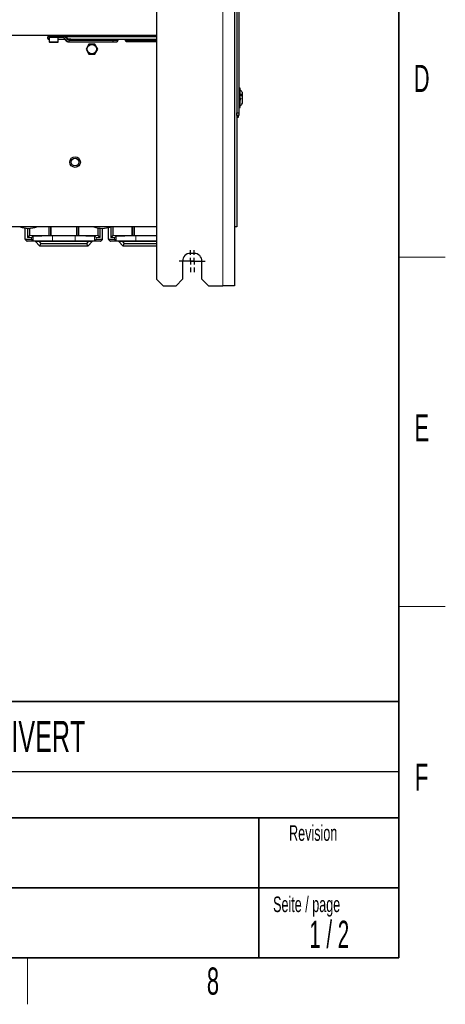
# Model space of a CAD drawing. Header units: millimetres. Extents: x 5 to 418, y 2 to 292.
# Tile 81 of 89: x 359 to 414, y 6 to 133. Entities that reach past the tile are written whole.
import ezdxf

# ---------------------------------------------------------------- set-up
doc = ezdxf.new("R2010")
doc.units = ezdxf.units.MM
doc.layers.add('SLD-0', color=7, linetype='Continuous')
doc.styles.add('SLDTEXTSTYLE0', font='TXT', dxfattribs={"width": 0.605})
doc.styles.add('SLDTEXTSTYLE1', font='TXT', dxfattribs={"width": 0.563})

# ---------------------------------------------------------------- blocks, each defined once
blk = doc.blocks.new('SW_CENTERMARKSYMBOL_6')
at = {"layer": 'SLD-0', "color": 0}
for p, q in [((0, 0.83), (0, 1.42)), ((-0.83, 0), (-1.42, 0)), ((0, 0), (-0.42, 0)), ((0, 0), (0, 0.42)), ((0, 0), (0, -0.42)), ((0, 0), (0.42, 0)), ((0.83, 0), (1.42, 0)), ((0, -0.83), (0, -1.42))]:
    blk.add_line(p, q, dxfattribs=at)
blk = doc.blocks.new('SW_CENTERMARKSYMBOL_7')
at = {"layer": 'SLD-0', "color": 0}
for p, q in [((0, 0.83), (0, 1.42)), ((-0.83, 0), (-1.42, 0)), ((0, 0), (-0.42, 0)), ((0, 0), (0, 0.42)), ((0, 0), (0, -0.42)), ((0, 0), (0.42, 0)), ((0.83, 0), (1.42, 0)), ((0, -0.83), (0, -1.42))]:
    blk.add_line(p, q, dxfattribs=at)

msp = doc.modelspace()

# ---------------------------------------------------------------- linework, layer by layer
at = {"color": 7, "linetype": 'Continuous', "lineweight": 18}
for p, q in [((385.3569, 260.2183), (385.3569, 98.5516)), ((362.8569, 130.7431), (364.3569, 130.7431)), ((364.3569, 130.7098), (362.8569, 130.7098)), ((364.3569, 130.7431), (364.9138, 130.7431)), ((364.9138, 130.7098), (364.3569, 130.7098)), ((364.1903, 130.5264), (363.0236, 130.5264)), ((364.9509, 130.4621), (364.9744, 130.4621)), ((365.1562, 130.1717), (364.9509, 130.4621)), ((364.9744, 130.4621), (365.1798, 130.1717)), ((365.3609, 130.2778), (365.1555, 130.5682)), ((365.1798, 130.1717), (365.1562, 130.1717)), ((365.1722, 130.5918), (365.3775, 130.3013)), ((365.6192, 130.1598), (371.2712, 130.1598)), ((371.2712, 130.1264), (365.6192, 130.1264)), ((371.2712, 130.1598), (371.2712, 130.1264)), ((371.2712, 130.1598), (371.8548, 130.1598)), ((371.8548, 130.1264), (371.2712, 130.1264)), ((373.4427, 130.1598), (372.8591, 130.1598)), ((372.8591, 130.1264), (373.4427, 130.1264)), ((373.4427, 130.1598), (373.4427, 130.1264)), ((376.8569, 130.1598), (373.4427, 130.1598)), ((373.4427, 130.1264), (376.8569, 130.1264)), ((360.2402, 104.7467), (360.2402, 105.9373)), ((360.2736, 105.9361), (360.2736, 104.8133)), ((360.495, 105.0347), (360.495, 105.9383)), ((360.5283, 105.94), (360.5283, 105.0347)), ((362.9628, 105.0347), (362.9628, 106.1433)), ((362.9961, 106.1433), (362.9961, 105.0347)), ((362.9993, 105.0315), (362.9993, 106.1433)), ((363.0327, 106.1433), (363.0327, 105.0304)), ((363.2084, 105.0304), (363.2084, 106.1433)), ((363.2418, 106.1433), (363.2418, 105.0315)), ((363.245, 105.0347), (363.245, 106.1433)), ((363.2783, 106.1433), (363.2783, 105.0347)), ((366.5461, 105.0347), (366.5461, 106.1433)), ((366.5795, 106.1433), (366.5795, 105.0347)), ((366.5827, 105.0315), (366.5827, 106.1433)), ((366.616, 106.1433), (366.616, 105.0304)), ((366.7918, 105.0304), (366.7918, 106.1433)), ((366.8251, 106.1433), (366.8251, 105.0315)), ((366.8283, 105.0347), (366.8283, 106.1433)), ((366.8616, 106.1433), (366.8616, 105.0347)), ((369.2961, 105.0347), (369.2961, 105.9902)), ((369.3295, 105.9837), (369.3295, 105.0347)), ((369.5509, 104.8133), (369.5509, 105.9513)), ((369.5842, 105.9479), (369.5842, 104.7467)), ((370.9516, 104.7467), (370.9516, 106.1433)), ((370.985, 106.1433), (370.985, 104.8133)), ((371.2064, 105.0347), (371.2064, 106.1433)), ((371.2397, 106.1433), (371.2397, 105.0347)), ((373.6742, 105.0347), (373.6742, 106.1433)), ((373.7075, 106.1433), (373.7075, 105.0347)), ((373.7107, 105.0315), (373.7107, 106.1433)), ((373.7441, 106.1433), (373.7441, 105.0304)), ((373.9198, 105.0304), (373.9198, 106.1433)), ((373.9531, 106.1433), (373.9531, 105.0315)), ((373.9564, 105.0347), (373.9564, 106.1433)), ((373.9897, 106.1433), (373.9897, 105.0347)), ((359.9339, 104.5347), (360.7402, 104.5347)), ((360.7402, 104.5014), (359.9344, 104.5014)), ((360.2402, 104.7467), (360.2736, 104.8133)), ((360.3069, 104.78), (360.2402, 104.7467)), ((360.7402, 104.7467), (360.2402, 104.7467)), ((360.2736, 104.8133), (360.495, 105.0347)), ((360.5283, 105.0014), (360.3069, 104.78)), ((360.3069, 104.78), (360.7402, 104.78)), ((360.495, 105.0347), (360.5283, 105.0347)), ((360.5283, 105.0014), (360.5283, 105.0347)), ((360.5283, 105.0347), (362.9628, 105.0347)), ((362.9628, 105.0014), (360.5283, 105.0014)), ((360.7402, 104.78), (360.9135, 104.9533)), ((360.7402, 104.78), (360.7402, 104.7467)), ((360.7402, 104.5347), (360.7402, 104.7467)), ((360.7402, 104.7467), (360.7736, 104.7467)), ((360.7402, 104.5347), (360.7402, 104.5014)), ((360.7402, 104.5347), (360.7736, 104.5347)), ((360.9135, 104.3281), (360.7402, 104.5014)), ((360.9469, 104.9199), (360.7736, 104.7467)), ((360.7736, 104.7467), (360.7736, 104.5347)), ((360.7736, 104.5347), (360.9469, 104.3614)), ((360.9469, 104.3614), (360.9469, 104.9199)), ((362.9628, 105.0014), (362.9628, 105.0347)), ((362.9628, 105.0347), (362.9961, 105.0347)), ((362.966, 104.9982), (362.9628, 105.0014)), ((362.9961, 105.0347), (362.9993, 105.0315)), ((363.0327, 105.0304), (363.0327, 104.997)), ((363.0327, 105.0304), (363.2084, 105.0304)), ((363.2084, 104.997), (363.0327, 104.997)), ((363.2084, 105.0304), (363.2084, 104.997)), ((363.2418, 105.0315), (363.245, 105.0347)), ((363.245, 105.0347), (363.2783, 105.0347)), ((363.2783, 105.0014), (363.2751, 104.9982)), ((363.2783, 105.0014), (363.2783, 105.0347)), ((363.2783, 105.0347), (366.5461, 105.0347)), ((366.5461, 105.0014), (363.2783, 105.0014)), ((363.4465, 104.9967), (366.378, 104.9967)), ((363.4465, 104.9967), (363.4465, 104.9634)), ((363.4465, 104.9634), (363.4465, 104.318)), ((366.378, 104.9634), (363.4465, 104.9634)), ((363.4465, 104.318), (363.4465, 104.2847)), ((363.4465, 104.318), (366.378, 104.318)), ((366.378, 104.2847), (363.4465, 104.2847)), ((366.378, 104.9967), (366.378, 104.9634)), ((366.378, 104.318), (366.378, 104.9634)), ((366.378, 104.318), (366.378, 104.2847)), ((366.5461, 105.0014), (366.5461, 105.0347)), ((366.5461, 105.0347), (366.5795, 105.0347)), ((366.5494, 104.9982), (366.5461, 105.0014)), ((366.5795, 105.0347), (366.5827, 105.0315)), ((366.616, 105.0304), (366.616, 104.997)), ((366.616, 105.0304), (366.7918, 105.0304)), ((366.7918, 104.997), (366.616, 104.997)), ((366.7918, 105.0304), (366.7918, 104.997)), ((366.8251, 105.0315), (366.8283, 105.0347)), ((366.8283, 105.0347), (366.8616, 105.0347)), ((366.8616, 105.0014), (366.8584, 104.9982)), ((366.8616, 105.0347), (369.2961, 105.0347)), ((366.8616, 105.0347), (366.8616, 105.0014)), ((369.2961, 105.0014), (366.8616, 105.0014)), ((369.0509, 104.7467), (368.8776, 104.9199)), ((368.8776, 104.9199), (368.8776, 104.3614)), ((368.8776, 104.3614), (369.0509, 104.5347)), ((368.9109, 104.9533), (369.0842, 104.78)), ((369.0842, 104.5014), (368.9109, 104.3281)), ((369.0509, 104.5347), (369.0509, 104.7467)), ((369.0509, 104.7467), (369.0842, 104.7467)), ((369.0509, 104.5347), (369.0842, 104.5347)), ((369.0842, 104.7467), (369.0842, 104.78)), ((369.0842, 104.78), (369.5175, 104.78)), ((369.0842, 104.7467), (369.0842, 104.5347)), ((369.5842, 104.7467), (369.0842, 104.7467)), ((369.0842, 104.5347), (369.8906, 104.5347)), ((369.0842, 104.5014), (369.0842, 104.5347)), ((369.89, 104.5014), (369.0842, 104.5014)), ((369.2961, 105.0347), (369.2961, 105.0014)), ((369.2961, 105.0347), (369.3295, 105.0347)), ((369.5175, 104.78), (369.2961, 105.0014)), ((369.3295, 105.0347), (369.5509, 104.8133)), ((369.5842, 104.7467), (369.5175, 104.78)), ((369.5509, 104.8133), (369.5842, 104.7467)), ((370.6452, 104.5347), (371.4516, 104.5347)), ((371.4516, 104.5014), (370.6458, 104.5014)), ((370.9516, 104.7467), (370.985, 104.8133)), ((371.0183, 104.78), (370.9516, 104.7467)), ((371.4516, 104.7467), (370.9516, 104.7467)), ((370.985, 104.8133), (371.2064, 105.0347)), ((371.2397, 105.0014), (371.0183, 104.78)), ((371.0183, 104.78), (371.4516, 104.78)), ((371.2064, 105.0347), (371.2397, 105.0347)), ((371.2397, 105.0014), (371.2397, 105.0347)), ((371.2397, 105.0347), (373.6742, 105.0347)), ((373.6742, 105.0014), (371.2397, 105.0014)), ((371.4516, 104.78), (371.6249, 104.9533)), ((371.4516, 104.78), (371.4516, 104.7467)), ((371.4516, 104.5347), (371.4516, 104.7467)), ((371.4516, 104.7467), (371.485, 104.7467)), ((371.4516, 104.5347), (371.4516, 104.5014)), ((371.4516, 104.5347), (371.485, 104.5347)), ((371.6249, 104.3281), (371.4516, 104.5014)), ((371.6582, 104.9199), (371.485, 104.7467)), ((371.485, 104.7467), (371.485, 104.5347)), ((371.485, 104.5347), (371.6582, 104.3614)), ((371.6582, 104.3614), (371.6582, 104.9199)), ((373.6742, 105.0014), (373.6742, 105.0347)), ((373.6742, 105.0347), (373.7075, 105.0347)), ((373.6774, 104.9982), (373.6742, 105.0014)), ((373.7075, 105.0347), (373.7107, 105.0315)), ((373.7441, 105.0304), (373.7441, 104.997)), ((373.7441, 105.0304), (373.9198, 105.0304)), ((373.9198, 104.997), (373.7441, 104.997)), ((373.9198, 105.0304), (373.9198, 104.997)), ((373.9531, 105.0315), (373.9564, 105.0347)), ((373.9564, 105.0347), (373.9897, 105.0347)), ((373.9897, 105.0014), (373.9865, 104.9982)), ((373.9897, 105.0014), (373.9897, 105.0347)), ((373.9897, 105.0347), (376.8569, 105.0347)), ((376.8569, 105.0014), (373.9897, 105.0014)), ((374.1579, 104.9967), (376.8569, 104.9967)), ((374.1579, 104.9967), (374.1579, 104.9634)), ((374.1579, 104.9634), (374.1579, 104.318)), ((376.8569, 104.9634), (374.1579, 104.9634)), ((374.1579, 104.318), (374.1579, 104.2847)), ((374.1579, 104.318), (376.8569, 104.318)), ((376.8569, 104.2847), (374.1579, 104.2847))]:
    msp.add_line(p, q, dxfattribs=at)
at = {"color": 7, "linetype": 'Continuous', "lineweight": 25}
for p, q in [((386.8569, 260.2183), (386.8569, 98.5516)), ((376.8569, 259.3849), (376.8569, 99.3849)), ((387.4403, 157.7266), (387.4403, 120.8099)), ((387.1903, 153.3066), (387.1903, 120.8099)), ((315.1903, 130.8098), (376.8569, 130.8098)), ((362.8569, 130.7431), (362.8569, 130.7098)), ((364.3569, 130.7098), (364.3569, 130.7431)), ((365.3939, 130.3879), (365.1886, 130.6784)), ((376.8569, 130.6264), (365.2253, 130.6264)), ((362.9819, 130.2931), (363.0236, 130.2931)), ((363.0069, 130.5598), (364.2069, 130.5598)), ((363.0236, 130.5264), (363.0236, 129.9598)), ((363.0236, 129.9598), (363.0903, 129.8931)), ((363.0236, 129.9598), (364.1903, 129.9598)), ((364.1236, 129.8931), (363.0903, 129.8931)), ((364.1236, 129.8931), (364.1903, 129.9598)), ((364.1903, 129.9598), (364.1903, 130.5264)), ((364.1903, 130.2931), (365.0367, 130.2931)), ((364.2069, 130.5598), (364.2225, 130.5598)), ((364.2225, 130.5598), (364.8078, 130.5598)), ((364.9034, 130.4816), (365.1088, 130.1912)), ((365.4896, 129.9764), (365.5131, 129.9764)), ((365.6882, 130.3098), (365.5131, 130.3098)), ((365.5131, 129.9764), (371.1651, 129.9764)), ((365.7881, 130.2931), (376.8569, 130.2931)), ((368.1435, 129.6849), (367.7634, 129.0266)), ((368.9037, 129.6849), (368.1435, 129.6849)), ((369.2838, 129.0266), (368.9037, 129.6849)), ((371.1651, 129.9764), (371.7046, 129.9764)), ((371.8548, 130.1598), (371.8548, 130.1264)), ((372.8591, 130.1598), (372.8591, 130.1264)), ((373.5488, 129.9764), (373.0093, 129.9764)), ((376.8569, 129.9764), (373.5488, 129.9764)), ((367.7634, 129.0266), (368.1435, 128.3683)), ((368.1435, 128.3683), (368.9037, 128.3683)), ((368.9037, 128.3683), (369.2838, 129.0266)), ((387.6069, 123.3599), (387.6069, 123.9266)), ((387.6069, 121.5599), (387.6069, 123.3599)), ((387.8986, 123.1534), (387.8986, 123.4391)), ((387.8986, 122.8724), (387.8986, 123.1534)), ((387.8986, 122.5867), (387.8986, 122.8724)), ((387.8986, 122.0474), (387.8986, 122.5867)), ((387.1903, 120.8099), (387.4403, 120.8099)), ((387.1903, 120.4766), (387.1903, 120.8099)), ((387.4403, 120.4766), (387.1903, 120.4766)), ((387.1903, 120.4766), (387.1903, 106.1433)), ((387.4403, 120.8099), (387.4403, 120.4766)), ((387.1903, 120.4266), (387.3569, 120.4266)), ((387.3569, 120.2266), (387.1903, 120.2266)), ((387.3569, 120.4266), (387.3569, 120.2266)), ((376.8569, 106.1433), (315.1903, 106.1433)), ((359.9339, 104.5347), (359.9339, 105.9662)), ((369.8906, 104.5347), (369.8906, 105.9351)), ((370.6452, 104.5347), (370.6452, 106.0451)), ((387.1903, 106.1433), (386.8569, 106.1433)), ((360.1617, 104.2742), (359.9344, 104.5014)), ((361.2157, 104.2736), (360.195, 104.2736)), ((361.2167, 104.276), (361.2157, 104.2736)), ((361.8265, 103.6628), (361.2157, 104.2736)), ((361.2167, 104.276), (361.6895, 104.2794)), ((361.8275, 103.6652), (361.2167, 104.276)), ((361.6895, 104.2794), (368.1349, 104.2794)), ((361.6895, 104.2794), (361.967, 104.002)), ((361.8275, 103.6652), (361.967, 104.002)), ((361.967, 104.002), (367.8575, 104.002)), ((367.8575, 104.002), (368.1349, 104.2794)), ((367.997, 103.6652), (367.8575, 104.002)), ((368.6077, 104.276), (367.997, 103.6652)), ((368.6087, 104.2736), (367.998, 103.6628)), ((368.1349, 104.2794), (368.6077, 104.276)), ((368.6077, 104.276), (368.6087, 104.2736)), ((369.6295, 104.2736), (368.6087, 104.2736)), ((369.89, 104.5014), (369.6628, 104.2742)), ((370.873, 104.2742), (370.6458, 104.5014)), ((371.9271, 104.2736), (370.9064, 104.2736)), ((371.9281, 104.276), (371.9271, 104.2736)), ((372.5379, 103.6628), (371.9271, 104.2736)), ((371.9281, 104.276), (372.4009, 104.2794)), ((372.5389, 103.6652), (371.9281, 104.276)), ((372.4009, 104.2794), (376.8569, 104.2794)), ((372.4009, 104.2794), (372.6783, 104.002)), ((372.5389, 103.6652), (372.6783, 104.002)), ((372.6783, 104.002), (376.8569, 104.002)), ((361.8275, 103.6652), (361.8265, 103.6628)), ((367.998, 103.6628), (361.8265, 103.6628)), ((367.997, 103.6652), (361.8275, 103.6652)), ((367.997, 103.6652), (367.998, 103.6628)), ((372.5389, 103.6652), (372.5379, 103.6628)), ((376.8569, 103.6628), (372.5379, 103.6628)), ((376.8569, 103.6652), (372.5389, 103.6652)), ((380.1903, 101.7183), (380.1903, 99.3849)), ((381.6903, 102.7183), (381.1903, 102.7183)), ((382.6903, 99.3849), (382.6903, 101.7183)), ((376.8569, 99.3849), (377.6903, 98.5516)), ((379.3569, 98.5516), (380.1903, 99.3849)), ((382.6903, 99.3849), (383.5236, 98.5516)), ((377.6903, 98.5516), (379.3569, 98.5516)), ((383.5236, 98.5516), (385.3569, 98.5516)), ((386.8569, 98.5516), (385.3569, 98.5516))]:
    msp.add_line(p, q, dxfattribs=at)
at = {"color": 7, "linetype": 'Continuous', "lineweight": 18, "flags": 128}
for points in [[(364.2225, 130.5598), (364.2432, 130.5627), (364.2602, 130.5695)], [(360.5679, 106.1433), (360.3043, 106.1355), (360.146, 106.1433)], [(370.0679, 106.1433), (369.8043, 106.1355), (369.646, 106.1433)]]:
    msp.add_lwpolyline(points, dxfattribs=at)
at = {"color": 7, "linetype": 'Continuous', "lineweight": 25, "flags": 128}
msp.add_lwpolyline([(364.9034, 130.4816), (364.9046, 130.48), (364.9049, 130.4796)], dxfattribs=at)
at = {"color": 7, "linetype": 'Continuous', "lineweight": 25}
for centre, radius in [((368.5236, 129.0266), 0.6), ((366.3569, 114.4766), 0.6833), ((366.3569, 114.4766), 0.5)]:
    msp.add_circle(centre, radius, dxfattribs=at)
for centre, radius, start, end in [((363.0069, 130.7431), 0.15, 153.6122, 180), ((363.0069, 130.7098), 0.15, 180, 270), ((364.2069, 130.7098), 0.15, 270, 0), ((364.2069, 130.7431), 0.15, 0, 26.3878), ((362.9819, 130.4598), 0.1667, 119.527677, 270), ((363.0569, 130.5264), 0.0333, 90, 180), ((364.1569, 130.5264), 0.0333, 0, 90), ((387.5236, 123.9266), 0.0833, 0, 180), ((387.5236, 123.3599), 0.0833, 0, 180), ((387.5236, 121.5599), 0.0833, 180, 360), ((360.3569, 108.8099), 2.875, 248.053959, 291.946041), ((369.8569, 108.8099), 2.875, 248.053959, 292.380904), ((381.1903, 101.7183), 1, 90, 180), ((381.6903, 101.7183), 1, 0, 90)]:
    msp.add_arc(centre, radius, start, end, dxfattribs=at)
at = {"color": 7, "linetype": 'Continuous', "lineweight": 18}
for centre, radius, start, end in [((364.7813, 130.691), 0.1339, 281.421754, 8.049467), ((364.713, 130.7441), 0.2008, 359.725627, 19.099139), ((364.898, 130.42), 0.3235, 32.074717, 87.202896), ((364.8991, 130.4075), 0.3026, 32.074717, 87.202896), ((365.118, 130.6469), 0.0773, 314.520799, 24.008854), ((364.774, 130.3513), 0.2087, 32.074717, 87.202896), ((364.7976, 130.3513), 0.2087, 32.074717, 87.202896), ((364.9462, 130.519), 0.0571, 223.709285, 274.704035), ((364.9483, 130.7143), 0.2535, 275.909908, 324.812479), ((365.1503, 130.2247), 0.0534, 218.980686, 276.434252), ((365.5099, 130.3934), 0.4174, 212.074717, 267.202896), ((365.1537, 130.4238), 0.2535, 275.909908, 324.812479), ((365.5335, 130.3934), 0.4174, 212.074717, 267.202896), ((365.635, 130.4495), 0.3235, 212.074717, 267.202896), ((365.3233, 130.3565), 0.0773, 314.518147, 24.024687), ((365.634, 130.462), 0.3026, 212.074717, 267.202896), ((365.4866, 130.1785), 0.1339, 351.950533, 78.578246), ((365.4866, 130.1077), 0.1339, 281.421754, 8.049467), ((371.1386, 130.1077), 0.1339, 281.421754, 8.049467), ((371.1083, 130.1686), 0.1631, 356.881581, 49.756363), ((373.5753, 130.1077), 0.1339, 171.950533, 258.578246), ((373.6055, 130.1686), 0.1631, 130.243637, 183.118419), ((360.3069, 104.8133), 0.0333, 180.020437, 269.979563), ((360.5283, 105.0347), 0.0333, 180.020437, 269.979563), ((360.7402, 104.7466), 0.0333, 0.020437, 89.979563), ((360.7402, 104.5347), 0.0333, 270.020437, 359.979563), ((360.9135, 104.9199), 0.0333, 0.020437, 89.979563), ((360.9135, 104.3614), 0.0333, 270.020437, 359.979563), ((362.9628, 105.0347), 0.0333, 270.020437, 359.979563), ((362.966, 105.0315), 0.0333, 270.020437, 359.979563), ((363.2751, 105.0315), 0.0333, 180.020437, 269.979563), ((363.2783, 105.0347), 0.0333, 180.020437, 269.979563), ((366.5461, 105.0347), 0.0333, 270.020437, 359.979563), ((366.5493, 105.0315), 0.0333, 270.020437, 359.979563), ((366.8584, 105.0315), 0.0333, 180.020437, 269.979563), ((366.8617, 105.0347), 0.0333, 180.020437, 269.979563), ((368.9109, 104.9199), 0.0333, 90.020437, 179.979563), ((368.9109, 104.3614), 0.0333, 180.020437, 269.979563), ((369.0842, 104.7466), 0.0333, 90.020437, 179.979563), ((369.0842, 104.5347), 0.0333, 180.020437, 269.979563), ((369.2961, 105.0347), 0.0333, 270.020437, 359.979563), ((369.5175, 104.8133), 0.0333, 270.020437, 359.979563), ((371.0183, 104.8133), 0.0333, 180.020437, 269.979563), ((371.2397, 105.0347), 0.0333, 180.020437, 269.979563), ((371.4516, 104.7466), 0.0333, 0.020437, 89.979563), ((371.4516, 104.5347), 0.0333, 270.020437, 359.979563), ((371.6249, 104.9199), 0.0333, 0.020437, 89.979563), ((371.6249, 104.3614), 0.0333, 270.020437, 359.979563), ((373.6742, 105.0347), 0.0333, 270.020437, 359.979563), ((373.6774, 105.0315), 0.0333, 270.020437, 359.979563), ((373.9865, 105.0315), 0.0333, 180.020437, 269.979563), ((373.9897, 105.0347), 0.0333, 180.020437, 269.979563)]:
    msp.add_arc(centre, radius, start, end, dxfattribs=at)
at = {"color": 7, "linetype": 'Continuous', "lineweight": 25}
for centre, major_axis, start_param, end_param in [((359.9344, 104.5347), (0, 0.0333), 1.57079633, 3.12413936), ((360.195, 104.2742), (0.0333, 0), 3.15904595, 4.71238898), ((369.6295, 104.2742), (0.0333, 0), 4.71238898, 6.26573201), ((369.89, 104.5347), (0, 0.0333), 3.15904595, 4.71238898), ((370.6458, 104.5347), (0, 0.0333), 1.57079633, 3.12413936), ((370.9064, 104.2742), (0.0333, 0), 3.15904595, 4.71238898)]:
    msp.add_ellipse(centre, major_axis=major_axis, ratio=0.01745506, start_param=start_param, end_param=end_param, dxfattribs=at)
at = {"color": 7, "linetype": 'Continuous', "lineweight": 18}
for centre, major_axis, ratio, start_param, end_param in [((363.4465, 104.9525), (2.5333, 0), 0.01745506, 1.57079633, 3.12413936), ((363.4465, 104.3289), (2.5333, 0), 0.01745506, 3.15904595, 4.71238898), ((363.4465, 104.9192), (2.5, 0), 0.0176878, 1.57079633, 3.12413936), ((363.4465, 104.3622), (2.5, 0), 0.0176878, 3.15904595, 4.71238898), ((363.0327, 104.9982), (0.0667, 0), 0.01745506, 3.15904595, 4.71238898), ((363.0327, 105.0315), (0.0333, 0), 0.03491013, 3.15904595, 4.71238898), ((363.2084, 105.0315), (0.0333, 0), 0.03491013, 4.71238898, 6.26573201), ((363.2084, 104.9982), (0.0667, 0), 0.01745506, 4.71238898, 6.26573201), ((366.378, 104.9525), (2.5333, 0), 0.01745506, 0.01745329, 1.57079633), ((366.378, 104.9192), (2.5, 0), 0.0176878, 0.01745329, 1.57079633), ((366.378, 104.3622), (2.5, 0), 0.0176878, 4.71238898, 6.26573201), ((366.378, 104.3289), (2.5333, 0), 0.01745506, 4.71238898, 6.26573201), ((366.616, 104.9982), (0.0667, 0), 0.01745506, 3.15904595, 4.71238898), ((366.616, 105.0315), (0.0333, 0), 0.03491013, 3.15904595, 4.71238898), ((366.7918, 105.0315), (0.0333, 0), 0.03491013, 4.71238898, 6.26573201), ((366.7918, 104.9982), (0.0667, 0), 0.01745506, 4.71238898, 6.26573201), ((374.1579, 104.9525), (2.5333, 0), 0.01745506, 1.57079633, 3.12413936), ((374.1579, 104.3289), (2.5333, 0), 0.01745506, 3.15904595, 4.71238898), ((374.1579, 104.9192), (2.5, 0), 0.0176878, 1.57079633, 3.12413936), ((374.1579, 104.3622), (2.5, 0), 0.0176878, 3.15904595, 4.71238898), ((373.7441, 104.9982), (0.0667, 0), 0.01745506, 3.15904595, 4.71238898), ((373.7441, 105.0315), (0.0333, 0), 0.03491013, 3.15904595, 4.71238898), ((373.9198, 105.0315), (0.0333, 0), 0.03491013, 4.71238898, 6.26573201), ((373.9198, 104.9982), (0.0667, 0), 0.01745506, 4.71238898, 6.26573201)]:
    msp.add_ellipse(centre, major_axis=major_axis, ratio=ratio, start_param=start_param, end_param=end_param, dxfattribs=at)
at = {"color": 7, "linetype": 'Continuous', "lineweight": 25}
for points, knots in [([(365.1886, 130.6784), (365.169, 130.7047), (365.129, 130.7585), (365.0751, 130.7924), (365.0475, 130.8098)], [0, 0, 0, 0, 0.48919441, 1, 1, 1, 1]), ([(364.7842, 130.5598), (364.7915, 130.5592), (364.8141, 130.5575), (364.8551, 130.5395), (364.889, 130.4988), (364.9034, 130.4816)], [0, 0, 0, 0, 0.21860706, 0.66948087, 1, 1, 1, 1]), ([(365.1088, 130.1912), (365.1287, 130.1655), (365.1843, 130.0944), (365.2958, 130.0152), (365.4099, 129.9794), (365.473, 129.977), (365.4896, 129.9764)], [0, 0, 0, 0, 0.20532462, 0.57066896, 0.88762767, 1, 1, 1, 1]), ([(365.5131, 130.3098), (365.5058, 130.3103), (365.4833, 130.312), (365.4422, 130.3301), (365.4083, 130.3707), (365.3939, 130.3879)], [0, 0, 0, 0, 0.21860706, 0.66948087, 1, 1, 1, 1]), ([(365.7907, 130.2935), (365.7862, 130.2934), (365.7758, 130.2933), (365.7543, 130.2974), (365.7301, 130.3034), (365.7075, 130.3083), (365.6943, 130.3097), (365.6886, 130.3098), (365.6882, 130.3098)], [0, 0, 0, 0, 0.1637657, 0.38280449, 0.59599316, 0.79604255, 0.98656436, 1, 1, 1, 1]), ([(371.7046, 129.9764), (371.7057, 129.9764), (371.7117, 129.9765), (371.7229, 129.9773), (371.741, 129.9804), (371.762, 129.9871), (371.7845, 129.9986), (371.8049, 130.0139), (371.8223, 130.0322), (371.8366, 130.0533), (371.8469, 130.0764), (371.8535, 130.101), (371.8544, 130.1179), (371.8548, 130.1264)], [0, 0, 0, 0, 0.01342049, 0.07728296, 0.14179582, 0.24764761, 0.35656157, 0.46230379, 0.5711052, 0.67679704, 0.7855504, 0.89124227, 1, 1, 1, 1]), ([(371.8548, 130.1598), (371.8544, 130.1681), (371.8536, 130.1849), (371.847, 130.2094), (371.8367, 130.2326), (371.8227, 130.2537), (371.8051, 130.2721), (371.7881, 130.2854), (371.7764, 130.2911), (371.7723, 130.2931)], [0, 0, 0, 0, 0.15075793, 0.30588949, 0.45664697, 0.61177271, 0.76260186, 0.91779633, 1, 1, 1, 1]), ([(372.8591, 130.1598), (372.8595, 130.1681), (372.8603, 130.1849), (372.8668, 130.2094), (372.8772, 130.2326), (372.8912, 130.2537), (372.9088, 130.2721), (372.9257, 130.2854), (372.9375, 130.2911), (372.9416, 130.2931)], [0, 0, 0, 0, 0.15075793, 0.30588949, 0.45664697, 0.61177271, 0.76260186, 0.91779633, 1, 1, 1, 1]), ([(373.0093, 129.9764), (373.0082, 129.9764), (373.0021, 129.9765), (372.991, 129.9773), (372.9729, 129.9804), (372.9519, 129.9871), (372.9294, 129.9986), (372.9089, 130.0139), (372.8915, 130.0322), (372.8773, 130.0533), (372.867, 130.0764), (372.8603, 130.101), (372.8595, 130.1179), (372.8591, 130.1264)], [0, 0, 0, 0, 0.01342049, 0.07728296, 0.14179582, 0.24764761, 0.35656157, 0.46230379, 0.5711052, 0.67679704, 0.7855504, 0.89124227, 1, 1, 1, 1]), ([(387.5784, 123.1645), (387.5823, 123.1636), (387.5901, 123.1618), (387.5993, 123.1496), (387.6054, 123.1305), (387.6077, 123.1057), (387.6055, 123.0789), (387.5994, 123.0542), (387.5902, 123.0338), (387.5823, 123.0258), (387.5784, 123.0218)], [0, 0, 0, 0, 0.12522067, 0.24948138, 0.37432391, 0.49906134, 0.62389537, 0.74938732, 0.87444029, 1, 1, 1, 1]), ([(387.8986, 123.4391), (387.8592, 123.5009), (387.7803, 123.6246), (387.6647, 123.7148), (387.6069, 123.7599)], [0, 0, 0, 0, 0.49999989, 1, 1, 1, 1]), ([(387.8986, 122.8724), (387.8592, 122.9343), (387.7803, 123.0579), (387.6647, 123.1482), (387.6069, 123.1933)], [0, 0, 0, 0, 0.49999989, 1, 1, 1, 1]), ([(387.5784, 122.5978), (387.5823, 122.5969), (387.5901, 122.5952), (387.5993, 122.5829), (387.6054, 122.5638), (387.6077, 122.5391), (387.6055, 122.5123), (387.5994, 122.4875), (387.5902, 122.4672), (387.5823, 122.4591), (387.5784, 122.4551)], [0, 0, 0, 0, 0.125220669, 0.249481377, 0.374323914, 0.49906134, 0.623895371, 0.749387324, 0.874440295, 1, 1, 1, 1]), ([(387.6069, 121.7266), (387.6647, 121.7717), (387.7803, 121.8619), (387.8592, 121.9856), (387.8986, 122.0474)], [0, 0, 0, 0, 0.500000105, 1, 1, 1, 1])]:
    msp.add_open_spline(points, degree=3, knots=knots, dxfattribs=at)
at = {"color": 7, "linetype": 'Continuous', "lineweight": 18}
for points in [[(387.6069, 123.252), (387.6647, 123.2381), (387.7803, 123.2104), (387.8592, 123.1724), (387.8986, 123.1534)], [(387.6069, 122.6853), (387.6647, 122.6715), (387.7803, 122.6437), (387.8592, 122.6057), (387.8986, 122.5867)]]:
    msp.add_open_spline(points, degree=3, dxfattribs=at)
at = {"layer": 'SLD-0', "lineweight": 35}
for p, q in [((408, 12), (408, 282.5)), ((318, 45), (408, 45)), ((408, 45), (408, 12)), ((408, 30), (318, 30)), ((390, 12), (390, 30)), ((318, 21), (390, 21)), ((390, 21), (408, 21)), ((26, 12), (408, 12)), ((408, 12), (318, 12))]:
    msp.add_line(p, q, dxfattribs=at)
at = {"layer": 'SLD-0', "lineweight": 18}
for p, q in [((408, 102.25), (414, 102.25)), ((408, 57.25), (414, 57.25)), ((360.25, 6), (360.25, 12))]:
    msp.add_line(p, q, dxfattribs=at)
at = {"layer": 'SLD-0'}
msp.add_line((318, 36), (408, 36), dxfattribs=at)

# ---------------------------------------------------------------- block references
at = {"layer": 'SLD-0', "color": 7}
for name, p in [('SW_CENTERMARKSYMBOL_7', (381.1903, 101.7183)), ('SW_CENTERMARKSYMBOL_6', (381.6903, 101.7183))]:
    msp.add_blockref(name, p, dxfattribs=at)

# ---------------------------------------------------------------- texts
at = {"layer": 'SLD-0'}
for s, insert, char_height, attachment_point, style in [('D', (410.9597, 127.0011), 3.5, 2, 'SLDTEXTSTYLE0'), ('E', (410.9816, 82.0011), 3.5, 2, 'SLDTEXTSTYLE0'), ('F6-9 TR0 COMBIVERT', (333.8827, 42.5045), 4, 1, 'SLDTEXTSTYLE0'), ('F', (410.9536, 37.0011), 3.5, 2, 'SLDTEXTSTYLE0'), ('Revision', (393.8965, 29.0591), 2, 1, 'SLDTEXTSTYLE0'), ('Seite / page', (391.8391, 19.8831), 2, 1, 'SLDTEXTSTYLE0'), ('D - 32683 Barntrup', (335.5202, 18.0787), 3, 1, 'SLDTEXTSTYLE0'), ('1 / 2', (399.0663, 16.7707), 3.5, 2, 'SLDTEXTSTYLE1'), ('8', (384.1027, 10.743), 3.5, 2, 'SLDTEXTSTYLE0')]:
    msp.add_mtext(s, dxfattribs=dict(at, insert=insert, char_height=char_height, attachment_point=attachment_point, style=style))

doc.saveas('drawing.dxf')
